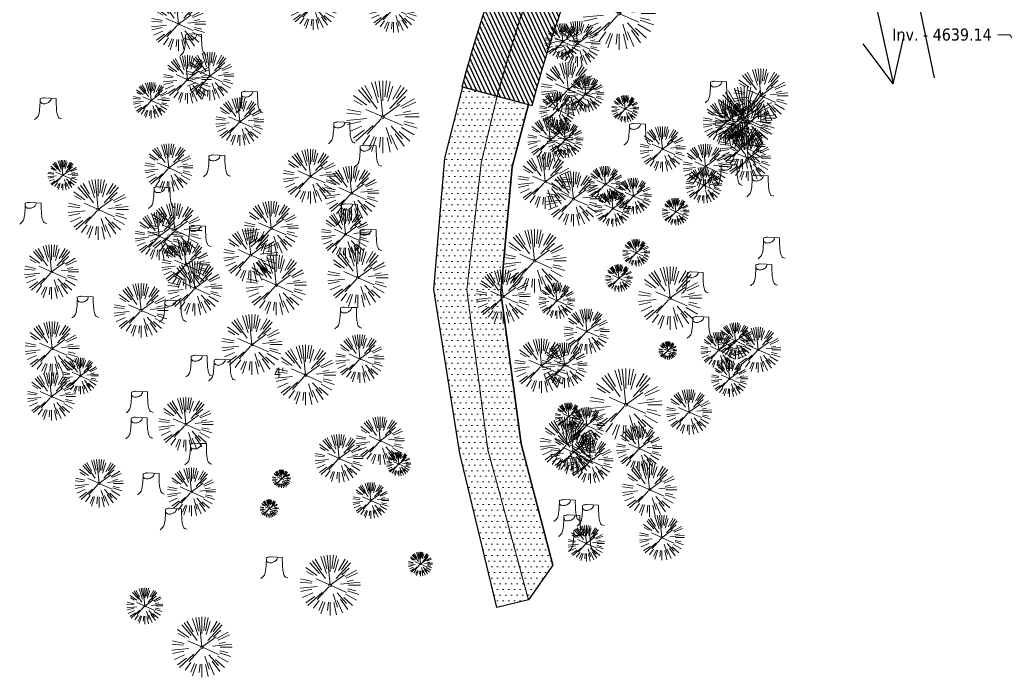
# Model space of a CAD drawing. Header units: feet. Extents: x 1134296 to 1140710, y 647902 to 649877.
# Tile 1 of 66: x 1134495 to 1134821, y 647902 to 648119. Entities that reach past the tile are written whole.
import ezdxf
from ezdxf import colors
from ezdxf.entities.mleader import LeaderData, LeaderLine
from ezdxf.lldxf.tags import DXFTag
from ezdxf.math import Vec2, Vec3

# ---------------------------------------------------------------- set-up
doc = ezdxf.new("R2010")
doc.units = ezdxf.units.FT
doc.header["$MEASUREMENT"] = 0
doc.linetypes.add('CENTER2', pattern=[1.125, 0.75, -0.125, 0.125, -0.125])
for name, color, linetype in [('C-PRKG-ASPH', 5, 'Continuous'), ('C-ROAD-ASPHALT', 1, 'Continuous'), ('C-ROAD-CNTR', 1, 'CENTER2'), ('C-UTIL-WATER-MEP', 7, 'WATER (.5x)'), ('G-TEXT-ST02', 2, 'Continuous'), ('G-XREF', 7, 'Continuous'), ('V-PVMT-ASPH', 111, 'Continuous')]:
    doc.layers.add(name, color=color, linetype=linetype)
for name, color, linetype, lineweight in [('V-ANNO-TEXT', 8, 'Continuous', 13), ('V-PVMT-HTCH-ASPH', 8, 'Continuous', 13), ('V-SITE-ROCK', 8, 'Continuous', 18), ('V-SITE-VEGE', 8, 'Continuous', 18)]:
    doc.layers.add(name, color=color, linetype=linetype, lineweight=lineweight)
doc.layers.add('V-PVMT-CNTR', color=8, linetype='Continuous', lineweight=5, plot=False)
doc.styles.add('SEI Annotative', font='tahoma.ttf', dxfattribs={"height": 0.1})
doc.styles.add('SEI-Dim & Leader', font='tahoma.ttf')
doc.styles.get("Standard").update_dxf_attribs({"font": 'arial.ttf'})
tags = doc.linetypes.add('WATER (.5x)', pattern='A,0.75,-0.2,["W",Standard,S=0.08,R=0,X=-0.1,Y=-0.04],-0.05', length=1).pattern_tags.tags
tags[6] = DXFTag(74, 10)

# ---------------------------------------------------------------- blocks, each defined once
blk = doc.blocks.new('V-SITE-VEGE-Coniferious Tree 2')
at = {"color": 0, "linetype": 'ByBlock'}
for p, q in [((-0.146, 0.253), (-0.25, 0.433)), ((-0.063, 0.193), (-0.155, 0.476)), ((-0.057, 0.27), (-0.104, 0.489)), ((0, 0.003), (-0.052, 0.497)), ((0, 0.222), (0, 0.5)), ((0.029, 0.275), (0.052, 0.497)), ((0.057, 0.269), (0.104, 0.489)), ((0.069, 0.211), (0.138, 0.426)), ((0.139, 0.241), (0.25, 0.433)), ((-0.22, 0.16), (-0.405, 0.294)), ((-0.176, 0.195), (-0.335, 0.372)), ((-0.079, 0.109), (-0.294, 0.405)), ((0.098, 0.109), (0.335, 0.372)), ((0.187, 0.257), (0.294, 0.405)), ((0.192, 0.173), (0.312, 0.281)), ((-0.284, 0.164), (-0.393, 0.227)), ((-0.001, -0.001), (0.235, 0.171)), ((0.249, 0.144), (0.433, 0.25)), ((0.266, 0.118), (0.457, 0.203)), ((-0.306, 0.032), (-0.497, 0.052)), ((-0.296, 0.063), (-0.489, 0.104)), ((-0.02, 0.009), (-0.232, 0.103)), ((0.173, 0.018), (0.497, 0.052)), ((0.287, 0.061), (0.388, 0.083)), ((0.302, 0), (0.5, 0)), ((-0.218, -0.023), (-0.497, -0.052)), ((-0.302, -0.064), (-0.489, -0.104)), ((-0.288, -0.128), (-0.457, -0.203)), ((-0.132, -0.119), (-0.372, -0.335)), ((-0.023, -0.026), (-0.214, -0.237)), ((0.018, -0.008), (0.272, -0.121)), ((0.114, -0.127), (0.272, -0.302)), ((0.289, -0.094), (0.476, -0.155)), ((0.294, -0.062), (0.427, -0.091)), ((-0.255, -0.185), (-0.405, -0.294)), ((-0.184, -0.254), (-0.277, -0.381)), ((0.048, -0.147), (0.119, -0.367)), ((0.113, -0.254), (0.203, -0.457)), ((0.169, -0.232), (0.294, -0.405)), ((0.225, -0.203), (0.372, -0.335)), ((0.256, -0.148), (0.433, -0.25)), ((-0.121, -0.273), (-0.186, -0.417)), ((-0.091, -0.28), (-0.155, -0.476)), ((-0.03, -0.282), (-0.044, -0.422)), ((0, -0.282), (0, -0.5)), ((0.061, -0.287), (0.104, -0.489))]:
    blk.add_line(p, q, dxfattribs=at)
blk.add_circle((0, 0), 0.0208)
blk = doc.blocks.new('V-SITE-VEGE-Stump')
for points in [[(-0.0776, 0.1565, -0.027668), (-0.0534, 0.1634, -0.067978), (-0.0432, 0.1643), (0.0086, 0.1616), (0.054, 0.1591)], [(-0.1229, -0.0143, 0.052613), (-0.0986, 0.0077, 0.106195), (-0.0905, 0.0219, 0.044862), (-0.0837, 0.0527, 0.020074), (-0.0776, 0.1229, 0.011675), (-0.0773, 0.1364, 0.007866), (-0.0776, 0.1565)], [(0.0151, 0.1613, -0.082864), (0.0081, 0.142, -0.111324), (-0.0021, 0.1306, -0.039313), (-0.0159, 0.1223, -0.049197), (-0.028, 0.1177, -0.066002), (-0.0447, 0.1155, -0.070187), (-0.0604, 0.1177, -0.114859), (-0.0685, 0.1223, -0.075938), (-0.0773, 0.1332)], [(0.054, 0.1591, 0.004334), (0.0538, 0.1369, 0.008344), (0.054, 0.1254), (0.0561, 0.0762, 0.046252), (0.0624, 0.0317, 0.069625), (0.0733, 0.0038, 0.149725), (0.0794, -0.002, 0.058523), (0.0992, -0.0091)]]:
    blk.add_lwpolyline(points, format="xyb")
blk = doc.blocks.new('_Open90')
at = {"color": 0, "linetype": 'ByBlock', "lineweight": -2}
for p, q in [((0, 0), (-1, 0)), ((-0.5, 0.5), (0, 0)), ((0, 0), (-0.5, -0.5))]:
    blk.add_line(p, q, dxfattribs=at)
blk = doc.blocks.new('C_PBASE-PACTOLA_02403811')
at = {"layer": 'C-ROAD-ASPHALT'}
for points in [[(1134641.75, 648097.24, -0.047459), (1134675.31, 648187.21, 0.35336), (1134666.8, 648223.94, -0.106181), (1134644.2, 648251.03), (1134637.91, 648263.01), (1134624.34, 648241.53), (1134586.21, 648314.11), (1134596.83, 648319.69, 0.414214), (1134601.03, 648333.19), (1134601.03, 648333.19, -0.272199), (1134605.1, 648418.24), (1134606.84, 648420.9, -0.102173), (1134622.24, 648436.38, 0.468797), (1134623.09, 648444.02, -0.039414), (1134613.59, 648455.57), (1134609.94, 648460.8, -0.104209), (1134568.35, 648558.72), (1134550.7, 648648.51, -0.01381), (1134546.06, 648676.18), (1134536.98, 648741.16, -0.094333), (1134542.66, 648856.22), (1134551.22, 648891.6, -0.010799), (1134557.39, 648914.9)], [(1134664.93, 648091.02, -0.049927), (1134699, 648181.01), (1134709.51, 648185.7), (1134742.08, 648205.35)]]:
    blk.add_lwpolyline(points, format="xyb", dxfattribs=at)
blk.add_lwpolyline([(1134641.75, 648097.24), (1134664.93, 648091.02)], dxfattribs=at)
at = {"layer": 'C-ROAD-CNTR', "flags": 128}
blk.add_lwpolyline([(1134682.82, 648422.25), (1134669.22, 648425.85, -0.177469), (1134620.15, 648460.15), (1134616.5, 648465.38, -0.104209), (1134576.2, 648560.26), (1134558.55, 648650.05, -0.01381), (1134553.98, 648677.28), (1134544.9, 648742.27, -0.094333), (1134550.43, 648854.34), (1134559, 648889.72, -0.142864), (1134712.37, 649156.83), (1134786.2, 649227.81, -0.041643), (1134812.01, 649248.79), (1134833.03, 649263.15, -0.265468), (1134926.96, 649270.71), (1134949.26, 649260.25, -0.036701), (1135013.16, 649224.33), (1135075.32, 649183.13, -0.302523), (1135105.39, 649111.58), (1135099.69, 649081.89, -0.049273), (1135094.1, 649063.04), (1135036.84, 648922.4, -0.009219), (1135029.58, 648905.45), (1134962.36, 648756.34, -0.019155), (1134945.3, 648722.05), (1134909.79, 648657.07, -0.111237), (1134866.24, 648607.57), (1134762.18, 648532.09, 0.322945), (1134716.4, 648393.22), (1134719.72, 648382.71, -0.171424), (1134715.29, 648249.56), (1134707.16, 648228.78, -0.022723), (1134688.71, 648187.28, 0.05045), (1134653.34, 648094.13)], format="xyb", dxfattribs=at)
at = {"layer": 'C-UTIL-WATER-MEP', "flags": 128}
for points in [[(1134798.21, 648100.15), (1134772.37, 648223.95)], [(1134784.62, 648098.27), (1134757.62, 648221.86)], [(1134784.57, 648098.26), (1134788.22, 648114.35)], [(1134784.57, 648098.26), (1134774.64, 648111.44)]]:
    blk.add_lwpolyline(points, dxfattribs=at)
blk = doc.blocks.new('C_PHTCH-PACTOLA_02403811')
at = {"layer": 'C-PRKG-ASPH'}
h = blk.add_hatch(dxfattribs=at)
h.set_pattern_fill('ANSI31', color=256, scale=10, angle=70)
edge = h.paths.add_edge_path(flags=16)
edge.add_arc((1135093.57, 648760.36), 542, 143.5704, 153.2664, ccw=False)
edge.add_arc((1135093.57, 648760.36), 542, 133.8743, 143.5704, ccw=False)
edge.add_line((1134717.92, 649151.06), (1134791.74, 649222.04))
edge.add_arc((1134924.81, 649083.64), 192, 124.3358, 133.8743, ccw=False)
edge.add_line((1134816.52, 649242.18), (1134837.54, 649256.54))
edge.add_arc((1134886.61, 649184.7), 87, 64.8666, 124.3358, ccw=False)
edge.add_line((1134923.57, 649263.47), (1134945.86, 649253.01))
edge.add_arc((1134736.9, 648807.59), 492, 56.4591, 64.8666, ccw=False)
edge.add_line((1135008.74, 649217.67), (1135070.9, 649176.46))
edge.add_arc((1135036.64, 649124.78), 62, -10.868, 56.4591, ccw=False)
edge.add_line((1135097.53, 649113.09), (1135091.83, 649083.4))
edge.add_arc((1135001.48, 649100.74), 92, 337.8486, 349.132, ccw=False)
edge.add_line((1135086.69, 649066.05), (1135029.44, 648925.41))
edge.add_arc((1134573.75, 649110.92), 492, 335.736, 337.8486, ccw=False)
edge.add_line((1135022.29, 648908.74), (1134970.11, 648792.98))
edge.add_line((1134970.11, 648792.98), (1134955.07, 648759.62))
edge.add_arc((1134506.53, 648961.81), 492, 331.3466, 335.736, ccw=False)
edge.add_line((1134938.28, 648725.89), (1134902.77, 648660.9))
edge.add_arc((1134778.16, 648728.99), 142, 305.9573, 331.3466, ccw=False)
edge.add_line((1134861.54, 648614.05), (1134757.48, 648538.57))
edge.add_arc((1134835.58, 648430.91), 133, 125.9573, 166.4172)
edge.add_arc((1134672.28, 648470.36), 35, 244.1086, 346.4172, ccw=False)
edge.add_arc((1134691.46, 648509.91), 78.96, 214.9055, 244.1168, ccw=False)
edge.add_line((1134626.71, 648464.73), (1134623.06, 648469.96))
edge.add_arc((1134821.51, 648608.47), 242, 191.1168, 214.9138, ccw=False)
edge.add_line((1134584.05, 648561.81), (1134566.4, 648651.59))
edge.add_arc((1135049.17, 648746.46), 492, 187.9519, 191.1168, ccw=False)
edge.add_line((1134561.9, 648678.39), (1134552.83, 648743.38))
edge.add_arc((1134842.02, 648783.77), 292, 166.3961, 187.9519, ccw=False)
edge.add_line((1134558.21, 648852.45), (1134566.77, 648887.84))
edge.add_arc((1135093.57, 648760.36), 542, 158.0478, 166.3961, ccw=False)
edge.add_arc((1135093.57, 648760.36), 542, 153.2664, 158.0478, ccw=False)
edge = h.paths.add_edge_path()
edge.add_line((1134664.93, 648091.02), (1134641.75, 648097.24))
edge.add_arc((1135131.44, 647965.88), 507, 154.1155, 164.9841, ccw=False)
edge.add_arc((1135131.44, 647965.88), 507, 153.4315, 154.1155, ccw=False)
edge.add_arc((1134241.51, 648410.91), 488, 333.4315, 338.6384)
edge.add_line((1134695.99, 648233.15), (1134704.11, 648253.93))
edge.add_arc((1134529.03, 648322.41), 188, 338.6384, 377.1955)
edge.add_arc((1134651.31, 648360.25), 60, 17.1955, 74.9727)
edge.add_line((1134666.86, 648418.2), (1134661.5, 648419.81))
edge.add_arc((1134691.49, 648509.95), 95, 223.9419, 251.5981, ccw=False)
edge.add_arc((1134691.54, 648509.98), 95.06, 214.9166, 223.9393, ccw=False)
edge.add_line((1134613.59, 648455.57), (1134609.94, 648460.8))
edge.add_arc((1134821.51, 648608.47), 258, 191.1168, 214.9138, ccw=False)
edge.add_line((1134568.35, 648558.72), (1134550.7, 648648.51))
edge.add_arc((1135049.17, 648746.46), 508, 187.9519, 191.1168, ccw=False)
edge.add_line((1134546.06, 648676.18), (1134536.98, 648741.16))
edge.add_arc((1134842.02, 648783.77), 308, 166.3961, 187.9519, ccw=False)
edge.add_line((1134542.66, 648856.22), (1134551.22, 648891.6))
edge.add_arc((1135093.57, 648760.36), 558, 163.9213, 166.3961, ccw=False)
edge.add_arc((1134538.18, 648920.44), 20, 343.9213, 402.7699)
edge.add_line((1134552.86, 648934.02), (1134533.45, 648955.01))
edge.add_arc((1135093.57, 648760.36), 592.98, 146.01874, 160.8371, ccw=False)
edge.add_line((1134601.86, 649091.79), (1134616.58, 649064.03))
edge.add_arc((1134621, 649066.38), 5, 207.9516, 327.0741)
edge.add_arc((1135093.57, 648760.36), 558, 133.8743, 147.0741, ccw=False)
edge.add_line((1134706.83, 649162.6), (1134780.65, 649233.58))
edge.add_arc((1134924.81, 649083.64), 208, 124.3358, 133.8743, ccw=False)
edge.add_line((1134807.49, 649255.39), (1134828.52, 649269.75))
edge.add_arc((1134886.61, 649184.7), 103, 64.8666, 124.3358, ccw=False)
edge.add_line((1134930.36, 649277.95), (1134952.66, 649267.49))
edge.add_arc((1134736.9, 648807.59), 508, 56.4591, 64.8666, ccw=False)
edge.add_line((1135017.58, 649231), (1135079.74, 649189.8))
edge.add_arc((1135036.64, 649124.78), 78, -10.868, 56.4591, ccw=False)
edge.add_line((1135113.25, 649110.08), (1135107.54, 649080.38))
edge.add_arc((1135001.48, 649100.74), 108, 337.8486, 349.132, ccw=False)
edge.add_line((1135101.51, 649060.02), (1135044.25, 648919.38))
edge.add_arc((1134573.75, 649110.92), 508, 335.736, 337.8486, ccw=False)
edge.add_line((1135036.87, 648902.16), (1134969.66, 648753.05))
edge.add_arc((1134506.53, 648961.81), 508, 331.3466, 335.736, ccw=False)
edge.add_line((1134952.32, 648718.22), (1134916.81, 648653.23))
edge.add_arc((1134778.16, 648728.99), 158, 305.9573, 331.3466, ccw=False)
edge.add_line((1134870.94, 648601.1), (1134766.88, 648525.62))
edge.add_arc((1134835.58, 648430.91), 117, 125.9573, 162.2649)
edge.add_arc((1134752.71, 648457.41), 30, 162.2649, 196.8024)
edge.add_arc((1134835.58, 648430.91), 113, 170.9217, 197.5477)
edge.add_line((1134727.84, 648396.84), (1134731.16, 648386.32))
edge.add_arc((1134529.03, 648322.41), 212, 11.3401, 17.5477, ccw=False)
edge.add_arc((1134529.06, 648322.4), 211.97, -20.6491, 11.3422, ccw=False)
edge.add_arc((1134759.87, 648235.31), 34.72, 159.1872, 239.4136)
edge.add_line((1134742.2, 648205.42), (1134709.51, 648185.7))
edge.add_line((1134709.51, 648185.7), (1134699, 648181.01))
edge.add_arc((1135131.44, 647965.88), 483, 153.5512, 164.9841)
blk = doc.blocks.new('C_XBASE-PACTOLA_02403811')
at = {"layer": 'V-PVMT-HTCH-ASPH', "transparency": 33554483}
h = blk.add_hatch(dxfattribs=at)
h.set_pattern_fill('DOTS', color=256, scale=30)
h.paths.add_polyline_path([(1134641.99, 648097.17), (1134663.75, 648091.34), (1134658.32, 648070.65), (1134654.64, 648028.99), (1134661.36, 647978.88), (1134671.77, 647938.63), (1134663.72, 647927.17), (1134653.31, 647924.66), (1134641, 647975.69), (1134632.45, 648030.07), (1134636.03, 648073.52)])
at = {"layer": 'V-PVMT-ASPH', "flags": 128}
for points in [[(1134653.31, 647924.66), (1134641, 647975.69), (1134632.45, 648030.07), (1134636.03, 648073.52), (1134641.99, 648097.17)], [(1134653.31, 647924.66), (1134641, 647975.69), (1134632.45, 648030.07), (1134636.03, 648073.52), (1134641.99, 648097.17)], [(1134671.77, 647938.63), (1134661.36, 647978.88), (1134654.64, 648028.99), (1134658.32, 648070.65), (1134663.75, 648091.34)]]:
    blk.add_lwpolyline(points, dxfattribs=at)
blk.add_lwpolyline([(1134641.99, 648097.17), (1134663.75, 648091.34), (1134658.32, 648070.65), (1134654.64, 648028.99), (1134661.36, 647978.88), (1134671.77, 647938.63), (1134663.72, 647927.17), (1134653.31, 647924.66), (1134641, 647975.69), (1134632.45, 648030.07), (1134636.03, 648073.52)], close=True, dxfattribs=at)
at = {"layer": 'V-PVMT-CNTR', "lineweight": 5, "flags": 128}
blk.add_lwpolyline([(1134663.72, 647927.17), (1134650.25, 647977.04), (1134643.31, 648029.9), (1134648.12, 648072.06), (1134653.34, 648094.13)], dxfattribs=at)
at = {"layer": 'V-PVMT-CNTR', "linetype": 'CENTER2', "lineweight": 5, "flags": 128}
blk.add_lwpolyline([(1134663.72, 647927.17), (1134650.25, 647977.04), (1134643.31, 648029.9), (1134648.12, 648072.06), (1134653.34, 648094.13)], dxfattribs=at)
at = {"layer": 'V-SITE-VEGE', "rotation": 8.537736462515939e-07}
for p, xscale, yscale, zscale in [((1134592.44, 648124.15), 15.99980672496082, 15.99980672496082, 15.99980672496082), ((1134693.8, 648121.52), 23.99971008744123, 23.99971008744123, 23.99971008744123), ((1134619.04, 648123.17), 15.99980672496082, 15.99980672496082, 15.99980672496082), ((1134675.13, 648112.19), 11.99985504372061, 11.99985504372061, 11.99985504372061), ((1134550.76, 648099.66), 15.99980672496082, 15.99980672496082, 15.99980672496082), ((1134558.15, 648100.73), 15.99980672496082, 15.99980672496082, 15.99980672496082), ((1134615.49, 648087.26), 23.99971008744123, 23.99971008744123, 23.99971008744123), ((1134682.73, 648094.83), 11.99985504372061, 11.99985504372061, 11.99985504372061), ((1134538.79, 648092.71), 11.99985504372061, 11.99985504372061, 11.99985504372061), ((1134568.12, 648085.66), 15.99980672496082, 15.99980672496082, 15.99980672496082), ((1134673.38, 648089.62), 11.99985504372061, 11.99985504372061, 11.99985504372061), ((1134731.56, 648084.9), 11.99985504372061, 11.99985504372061, 11.99985504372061), ((1134675.91, 648079.7), 11.99985504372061, 11.99985504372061, 11.99985504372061), ((1134544.62, 648070.34), 15.99980672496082, 15.99980672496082, 15.99980672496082), ((1134689.22, 648064.91), 11.99985504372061, 11.99985504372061, 11.99985504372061), ((1134721.82, 648064.61), 11.99985504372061, 11.99985504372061, 11.99985504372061), ((1134698.53, 648060.99), 11.99985504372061, 11.99985504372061, 11.99985504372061), ((1134691.73, 648056.88), 11.99985504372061, 11.99985504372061, 11.99985504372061), ((1134541.4, 648047.72), 15.99980672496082, 15.99980672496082, 15.99980672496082), ((1134603.17, 648048.34), 15.99980672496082, 15.99980672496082, 15.99980672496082), ((1134550.23, 648038.17), 15.99980672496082, 15.99980672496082, 15.99980672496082), ((1134673.15, 648026.34), 11.99985504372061, 11.99985504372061, 11.99985504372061), ((1134732.33, 648012.98), 11.99985504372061, 11.99985504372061, 11.99985504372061), ((1134607.91, 648007.08), 15.99980672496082, 15.99980672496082, 15.99980672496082), ((1134726.79, 648009.92), 11.99985504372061, 11.99985504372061, 11.99985504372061), ((1134709.91, 648009.78), 5.999927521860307, 5.999927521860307, 5.999927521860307), ((1134515.33, 648001.39), 11.99985504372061, 11.99985504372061, 11.99985504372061), ((1134730.38, 648000.49), 11.99985504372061, 11.99985504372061, 11.99985504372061), ((1134505.73, 647994.59), 15.99980672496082, 15.99980672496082, 15.99980672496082), ((1134696.04, 647991.86), 23.99971008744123, 23.99971008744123, 23.99971008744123), ((1134683.03, 647985), 11.99985504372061, 11.99985504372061, 11.99985504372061), ((1134614.66, 647979.89), 15.99980672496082, 15.99980672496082, 15.99980672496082), ((1134600.99, 647974.07), 15.99980672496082, 15.99980672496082, 15.99980672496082), ((1134620.78, 647972.2), 7.99990336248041, 7.99990336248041, 7.99990336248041), ((1134521.49, 647965.8), 15.99980672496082, 15.99980672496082, 15.99980672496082), ((1134552.09, 647962.97), 15.99980672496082, 15.99980672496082, 15.99980672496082), ((1134581.94, 647967.29), 5.999927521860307, 5.999927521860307, 5.999927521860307), ((1134611.54, 647960.08), 11.99985504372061, 11.99985504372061, 11.99985504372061), ((1134577.9, 647957.41), 5.999927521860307, 5.999927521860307, 5.999927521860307), ((1134682.91, 647945.9), 11.99985504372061, 11.99985504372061, 11.99985504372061), ((1134627.95, 647939.06), 7.99990336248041, 7.99990336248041, 7.99990336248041), ((1134536.65, 647925.15), 11.99985504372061, 11.99985504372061, 11.99985504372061)]:
    blk.add_blockref('V-SITE-VEGE-Coniferious Tree 2', p, dxfattribs=dict(at, xscale=xscale, yscale=yscale, zscale=zscale))
at = {"layer": 'V-SITE-VEGE'}
for name, p, xscale, yscale, zscale in [('V-SITE-VEGE-Coniferious Tree 2', (1134547.82, 648118.02), 17.99978256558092, 17.99978256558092, 17.99978256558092), ('V-SITE-VEGE-Coniferious Tree 2', (1134680.01, 648111.5), 14.99981880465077, 14.99981880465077, 14.99981880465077), ('V-SITE-VEGE-Stump', (1134553.28, 648108.11), 40.31522404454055, 40.31522404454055, 40.31522404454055), ('V-SITE-VEGE-Coniferious Tree 2', (1134676.92, 648096.39), 17.99978256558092, 17.99978256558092, 17.99978256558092), ('V-SITE-VEGE-Coniferious Tree 2', (1134740.71, 648094.24), 17.99978256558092, 17.99978256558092, 17.99978256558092), ('V-SITE-VEGE-Stump', (1134727.19, 648092.5), 40.31522404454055, 40.31522404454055, 40.31522404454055), ('V-SITE-VEGE-Coniferious Tree 2', (1134735.21, 648086.8), 20.99974632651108, 20.99974632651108, 20.99974632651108), ('V-SITE-VEGE-Stump', (1134505.11, 648086.95), 40.31522404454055, 40.31522404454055, 40.31522404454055), ('V-SITE-VEGE-Stump', (1134571.79, 648089.11), 40.31522404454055, 40.31522404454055, 40.31522404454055), ('V-SITE-VEGE-Coniferious Tree 2', (1134695.79, 648089.89), 8.999891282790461, 8.999891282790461, 8.999891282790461), ('V-SITE-VEGE-Coniferious Tree 2', (1134729.06, 648085.4), 14.99981880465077, 14.99981880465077, 14.99981880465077), ('V-SITE-VEGE-Coniferious Tree 2', (1134736.63, 648085.35), 14.99981880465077, 14.99981880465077, 14.99981880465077), ('V-SITE-VEGE-Coniferious Tree 2', (1134670.95, 648079.7), 14.99981880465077, 14.99981880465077, 14.99981880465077), ('V-SITE-VEGE-Stump', (1134602.39, 648078.96), 40.31522404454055, 40.31522404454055, 40.31522404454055), ('V-SITE-VEGE-Stump', (1134700.31, 648078.47), 40.31522404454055, 40.31522404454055, 40.31522404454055), ('V-SITE-VEGE-Coniferious Tree 2', (1134708.19, 648076.62), 14.99981880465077, 14.99981880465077, 14.99981880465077), ('V-SITE-VEGE-Coniferious Tree 2', (1134734.68, 648077.43), 14.99981880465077, 14.99981880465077, 14.99981880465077), ('V-SITE-VEGE-Coniferious Tree 2', (1134736.5, 648073.52), 14.99981880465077, 14.99981880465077, 14.99981880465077), ('V-SITE-VEGE-Coniferious Tree 2', (1134591.49, 648067.56), 17.99978256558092, 17.99978256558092, 17.99978256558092), ('V-SITE-VEGE-Stump', (1134611.15, 648071.27), 40.31522404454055, 40.31522404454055, 40.31522404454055), ('V-SITE-VEGE-Coniferious Tree 2', (1134722.39, 648070.78), 14.99981880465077, 14.99981880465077, 14.99981880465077), ('V-SITE-VEGE-Stump', (1134561.04, 648068.01), 40.31522404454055, 40.31522404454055, 40.31522404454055), ('V-SITE-VEGE-Coniferious Tree 2', (1134669.29, 648065.76), 17.99978256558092, 17.99978256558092, 17.99978256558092), ('V-SITE-VEGE-Coniferious Tree 2', (1134509.54, 648067.94), 9.999879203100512, 9.999879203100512, 9.999879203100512), ('V-SITE-VEGE-Coniferious Tree 2', (1134605.13, 648061.96), 17.99978256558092, 17.99978256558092, 17.99978256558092), ('V-SITE-VEGE-Stump', (1134730.66, 648064.91), 40.31522404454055, 40.31522404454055, 40.31522404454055), ('V-SITE-VEGE-Coniferious Tree 2', (1134521.22, 648056.56), 19.99975840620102, 19.99975840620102, 19.99975840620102), ('V-SITE-VEGE-Coniferious Tree 2', (1134678.64, 648060.06), 17.99978256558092, 17.99978256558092, 17.99978256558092), ('V-SITE-VEGE-Stump', (1134740.98, 648061.33), 40.31522404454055, 40.31522404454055, 40.31522404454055), ('V-SITE-VEGE-Stump', (1134542.83, 648057.49), 40.31522404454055, 40.31522404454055, 40.31522404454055), ('V-SITE-VEGE-Coniferious Tree 2', (1134712.51, 648055.82), 8.999891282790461, 8.999891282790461, 8.999891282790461), ('V-SITE-VEGE-Stump', (1134500.17, 648052.3), 40.31522404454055, 40.31522404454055, 40.31522404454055), ('V-SITE-VEGE-Coniferious Tree 2', (1134546.61, 648049.64), 17.99978256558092, 17.99978256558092, 17.99978256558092), ('V-SITE-VEGE-Coniferious Tree 2', (1134578.55, 648050.34), 17.99978256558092, 17.99978256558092, 17.99978256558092), ('V-SITE-VEGE-Stump', (1134604.94, 648051.82), 40.31522404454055, 40.31522404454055, 40.31522404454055), ('V-SITE-VEGE-Stump', (1134554.59, 648044.66), 40.31522404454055, 40.31522404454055, 40.31522404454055), ('V-SITE-VEGE-Coniferious Tree 2', (1134571.75, 648041.42), 17.99978256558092, 17.99978256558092, 17.99978256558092), ('V-SITE-VEGE-Stump', (1134611.13, 648043.38), 40.31522404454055, 40.31522404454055, 40.31522404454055), ('V-SITE-VEGE-Coniferious Tree 2', (1134665.76, 648039.55), 20.99974632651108, 20.99974632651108, 20.99974632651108), ('V-SITE-VEGE-Stump', (1134744.74, 648040.78), 40.31522404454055, 40.31522404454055, 40.31522404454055), ('V-SITE-VEGE-Coniferious Tree 2', (1134505.8, 648035.89), 17.99978256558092, 17.99978256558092, 17.99978256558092), ('V-SITE-VEGE-Coniferious Tree 2', (1134607.23, 648033.96), 19.99975840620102, 19.99975840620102, 19.99975840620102), ('V-SITE-VEGE-Coniferious Tree 2', (1134699.43, 648042.18), 8.999891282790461, 8.999891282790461, 8.999891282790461), ('V-SITE-VEGE-Coniferious Tree 2', (1134580.22, 648031.51), 19.99975840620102, 19.99975840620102, 19.99975840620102), ('V-SITE-VEGE-Coniferious Tree 2', (1134553.28, 648030.48), 17.99978256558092, 17.99978256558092, 17.99978256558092), ('V-SITE-VEGE-Coniferious Tree 2', (1134693.73, 648033.81), 8.999891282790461, 8.999891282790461, 8.999891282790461), ('V-SITE-VEGE-Coniferious Tree 2', (1134710.64, 648027.16), 20.99974632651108, 20.99974632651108, 20.99974632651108), ('V-SITE-VEGE-Stump', (1134742.21, 648031.89), 40.31522404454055, 40.31522404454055, 40.31522404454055), ('V-SITE-VEGE-Coniferious Tree 2', (1134655.33, 648027.68), 17.99978256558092, 17.99978256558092, 17.99978256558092), ('V-SITE-VEGE-Stump', (1134719.4, 648029.26), 40.31522404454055, 40.31522404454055, 40.31522404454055), ('V-SITE-VEGE-Coniferious Tree 2', (1134535.44, 648023.12), 17.99978256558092, 17.99978256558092, 17.99978256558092), ('V-SITE-VEGE-Stump', (1134517.43, 648021.18), 40.31522404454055, 40.31522404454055, 40.31522404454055), ('V-SITE-VEGE-Stump', (1134546.45, 648019.85), 40.31522404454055, 40.31522404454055, 40.31522404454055), ('V-SITE-VEGE-Stump', (1134604.57, 648017.62), 40.31522404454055, 40.31522404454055, 40.31522404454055), ('V-SITE-VEGE-Coniferious Tree 2', (1134572.16, 648011.77), 19.99975840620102, 19.99975840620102, 19.99975840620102), ('V-SITE-VEGE-Coniferious Tree 2', (1134683.03, 648016.14), 14.99981880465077, 14.99981880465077, 14.99981880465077), ('V-SITE-VEGE-Stump', (1134721.27, 648014.46), 40.31522404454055, 40.31522404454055, 40.31522404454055), ('V-SITE-VEGE-Coniferious Tree 2', (1134505.95, 648010.45), 17.99978256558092, 17.99978256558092, 17.99978256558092), ('V-SITE-VEGE-Coniferious Tree 2', (1134739.83, 648010.06), 14.99981880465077, 14.99981880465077, 14.99981880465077), ('V-SITE-VEGE-Coniferious Tree 2', (1134589.91, 648001.68), 19.99975840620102, 19.99975840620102, 19.99975840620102), ('V-SITE-VEGE-Coniferious Tree 2', (1134668.06, 648004.79), 17.99978256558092, 17.99978256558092, 17.99978256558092), ('V-SITE-VEGE-Coniferious Tree 2', (1134675.71, 648004.96), 14.99981880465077, 14.99981880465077, 14.99981880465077), ('V-SITE-VEGE-Stump', (1134555.18, 648001.63), 40.31522404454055, 40.31522404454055, 40.31522404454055), ('V-SITE-VEGE-Stump', (1134562.74, 648000.34), 40.31522404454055, 40.31522404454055, 40.31522404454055), ('V-SITE-VEGE-Stump', (1134535.39, 647989.7), 40.31522404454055, 40.31522404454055, 40.31522404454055), ('V-SITE-VEGE-Coniferious Tree 2', (1134716.93, 647989.42), 14.99981880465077, 14.99981880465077, 14.99981880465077), ('V-SITE-VEGE-Coniferious Tree 2', (1134550.26, 647985.35), 17.99978256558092, 17.99978256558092, 17.99978256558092), ('V-SITE-VEGE-Coniferious Tree 2', (1134677.06, 647987.99), 8.999891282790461, 8.999891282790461, 8.999891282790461), ('V-SITE-VEGE-Stump', (1134535.31, 647981.14), 40.31522404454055, 40.31522404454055, 40.31522404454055), ('V-SITE-VEGE-Coniferious Tree 2', (1134676.6, 647978.89), 17.99978256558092, 17.99978256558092, 17.99978256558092), ('V-SITE-VEGE-Coniferious Tree 2', (1134678.6, 647976.13), 14.99981880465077, 14.99981880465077, 14.99981880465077), ('V-SITE-VEGE-Coniferious Tree 2', (1134700.41, 647977.31), 14.99981880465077, 14.99981880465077, 14.99981880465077), ('V-SITE-VEGE-Stump', (1134554.88, 647972.54), 40.31522404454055, 40.31522404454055, 40.31522404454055), ('V-SITE-VEGE-Coniferious Tree 2', (1134684.25, 647973.29), 14.99981880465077, 14.99981880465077, 14.99981880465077), ('V-SITE-VEGE-Coniferious Tree 2', (1134703.85, 647963.68), 17.99978256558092, 17.99978256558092, 17.99978256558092), ('V-SITE-VEGE-Stump', (1134539.21, 647962.61), 40.31522404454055, 40.31522404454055, 40.31522404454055), ('V-SITE-VEGE-Stump', (1134677.09, 647953.77), 40.31522404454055, 40.31522404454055, 40.31522404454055), ('V-SITE-VEGE-Stump', (1134546.65, 647950.94), 40.31522404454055, 40.31522404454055, 40.31522404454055), ('V-SITE-VEGE-Stump', (1134684.77, 647952.17), 40.31522404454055, 40.31522404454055, 40.31522404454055), ('V-SITE-VEGE-Stump', (1134678.6, 647948.72), 40.31522404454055, 40.31522404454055, 40.31522404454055), ('V-SITE-VEGE-Coniferious Tree 2', (1134707.96, 647947.8), 14.99981880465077, 14.99981880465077, 14.99981880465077), ('V-SITE-VEGE-Stump', (1134681.91, 647943.83), 40.31522404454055, 40.31522404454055, 40.31522404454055), ('V-SITE-VEGE-Stump', (1134580.04, 647934.81), 40.31522404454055, 40.31522404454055, 40.31522404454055), ('V-SITE-VEGE-Coniferious Tree 2', (1134598.07, 647932.05), 19.99975840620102, 19.99975840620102, 19.99975840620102), ('V-SITE-VEGE-Coniferious Tree 2', (1134555.59, 647911.51), 19.99975840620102, 19.99975840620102, 19.99975840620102)]:
    blk.add_blockref(name, p, dxfattribs=dict(at, xscale=xscale, yscale=yscale, zscale=zscale))
at = {"layer": 'V-SITE-ROCK', "style": 'SEI Annotative'}
blk.add_text("4'", height=3.2, dxfattribs=at).set_placement((1134579.46, 648000.92))
at = {"layer": 'V-ANNO-TEXT'}
ml = blk.add_multileader_mtext('Standard', dxfattribs=at)
ml.set_content('Inv. - 4639.14', color=256, style='SEI-Dim & Leader')
ml.set_leader_properties(color=256, linetype='ByLayer', lineweight=-1)
ml.set_arrow_properties(name='OPEN90')
ml.build(insert=Vec2(0, 0))
ml.multileader.update_dxf_attribs({"text_left_attachment_type": 2, "text_right_attachment_type": 2, "dogleg_length": 0.1, "arrow_head_size": 3.2, "scale": 40})
ctx = ml.context
ctx.base_point, ctx.scale, ctx.arrow_head_size, ctx.plane_origin = Vec3(1134780.9, 648114.46, -4640.12), 40, 3.2, Vec3(1134830.44, 648104.8, -4640.12)
ctx.left_attachment, ctx.right_attachment, ctx.text_align_type = 2, 2, 2
notes = []
notes.append((ctx, [(0, (1, 1, 0), (1134823.16, 648114.46, -4640.12), (-1, 0), 4, [(0, [(1134830.44, 648104.8, -4640.12)], 0, [])])]))
ctx.mtext.insert, ctx.mtext.alignment, ctx.mtext.flow_direction = Vec3(1134817.16, 648116.54, -4640.12), 3, 5
for ctx, leaders in notes:
    for number, flags, end, landing, length, lines in leaders:
        leader = LeaderData()
        leader.index, (leader.has_last_leader_line, leader.has_dogleg_vector, leader.attachment_direction) = number, flags
        leader.last_leader_point, leader.dogleg_vector, leader.dogleg_length = Vec3(end), Vec3(landing), length
        for number, points, colour, breaks in lines:
            line = LeaderLine()
            line.index, line.vertices, line.color, line.breaks = number, Vec3.list(points), colors.encode_raw_color(colour), breaks
            leader.lines.append(line)
        ctx.leaders.append(leader)

msp = doc.modelspace()

# ---------------------------------------------------------------- block references
at = {"layer": 'G-TEXT-ST02'}
msp.add_blockref('C_PHTCH-PACTOLA_02403811', (0, 0), dxfattribs=at)

# ---------------------------------------------------------------- next in the draw order: block references
at = {"layer": 'G-XREF'}
msp.add_blockref('C_XBASE-PACTOLA_02403811', (0, 0), dxfattribs=at)

# ---------------------------------------------------------------- next in the draw order: block references
msp.add_blockref('C_PBASE-PACTOLA_02403811', (0, 0), dxfattribs=at)

doc.saveas('drawing.dxf')
